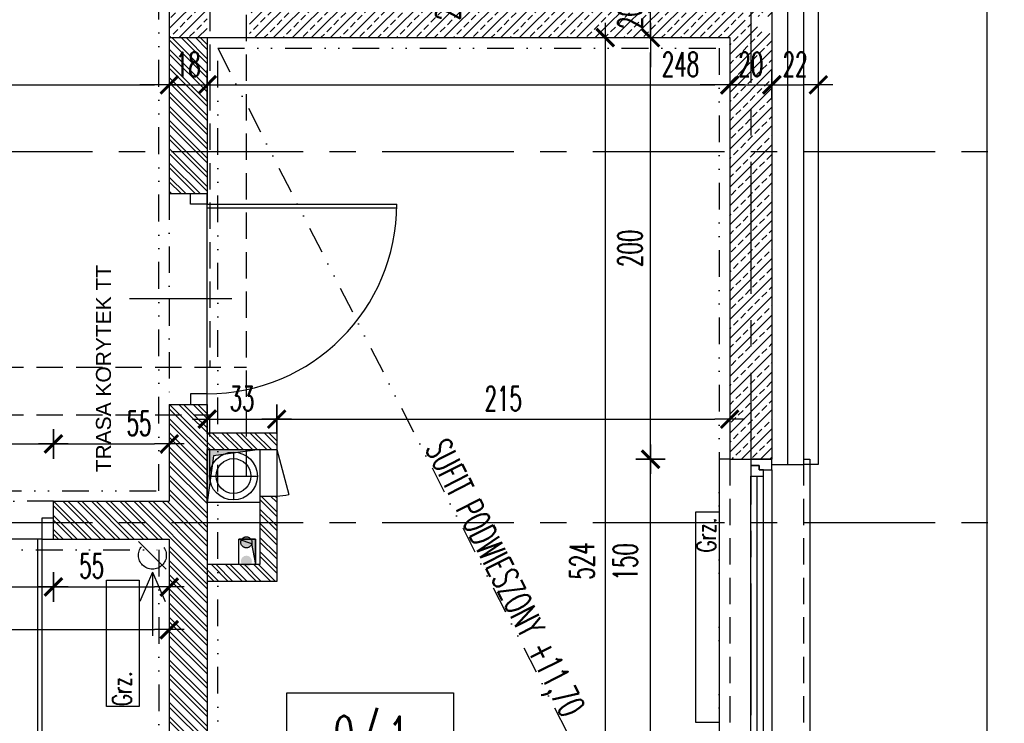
# Model space of a CAD drawing. Extents: x 41755 to 123924, y -112333 to 86187.
# Tile 74 of 256: x 100720 to 101187, y -62706 to -62373. Entities that reach past the tile are written whole.
import ezdxf
from ezdxf.enums import TextEntityAlignment as Align

# ---------------------------------------------------------------- set-up
doc = ezdxf.new("R2010")
doc.units = 0
doc.header["$LTSCALE"] = 50
for name, pattern in [('CENTER', [2, 1.25, -0.25, 0.25, -0.25]), ('DASHDOT', [1, 0.5, -0.25, 0, -0.25]), ('DASHED', [0.75, 0.5, -0.25]), ('DASHED2', [0.375, 0.25, -0.125]), ('DIVIDE', [31.75, 12.7, -6.35, 0, -6.35, 0, -6.35])]:
    doc.linetypes.add(name, pattern=pattern)
doc.layers.get('0').update_dxf_attribs({"color": 101, "linetype": 'CONTINUOUS'})
doc.layers.add('0-pomoc', color=21, linetype='CONTINUOUS', plot=False)
for name, color, linetype in [('Drz---drzwi', 5, 'CONTINUOUS'), ('Ins-co', 2, 'CONTINUOUS'), ('Ins-tele-opis', 216, 'CONTINUOUS'), ('Ins-went', 141, 'CONTINUOUS'), ('Ins-wod', 4, 'CONTINUOUS'), ('Okn---okna', 5, 'CONTINUOUS'), ('Opis-pom', 6, 'CONTINUOUS'), ('Opis_pom_ramka', 6, 'CONTINUOUS'), ('Os-osie glowne', 1, 'CENTER'), ('Pzt-chodniki', 8, 'CONTINUOUS'), ('Sc-beton', 7, 'CONTINUOUS'), ('Sc-beton-hatch', 86, 'CONTINUOUS'), ('Sc-cegla pustak', 42, 'CONTINUOUS'), ('Sc-cegla pustak-hatch', 8, 'CONTINUOUS'), ('Sc-izolacja term-styropian', 151, 'STYROPIAN-KA'), ('Sc-kamien', 31, 'CONTINUOUS'), ('Sc-nadproza kon', 5, 'DASHED2'), ('Sc-silikat', 61, 'CONTINUOUS'), ('Suf-widok', 8, 'CONTINUOUS'), ('W-otwor-strop', 1, 'CONTINUOUS'), ('Wym-wew', 8, 'CONTINUOUS')]:
    doc.layers.add(name, color=color, linetype=linetype)
doc.styles.add('KA wymiar', font='romans.shx', dxfattribs={"width": 0.6})
doc.styles.add('ROMANS', font='romans', dxfattribs={"width": 0.85})
doc.styles.add('TYTUL2', font='ARIAL.TTF')
doc.linetypes.add('BATTING', pattern='A,0.0001,-0.1,[134,ltypeshp.shx,S=0.1,R=0,X=-0.1,Y=0],-0.2,[134,ltypeshp.shx,S=0.1,R=180,X=0.1,Y=0],-0.1', length=0.4001)
doc.linetypes.add('STYROPIAN-KA', pattern='A,0.0001,-0.1,[135,ltypeshp.shx,S=0.1,R=0,X=-0.1,Y=0],0,[135,ltypeshp.shx,S=0.1,R=180,X=0.1,Y=0],-0.1', length=0.2001)
doc.dimstyles.new('KA wymiar', dxfattribs={"dimscale": 50, "dimtxt": 0.23, "dimasz": 0.14, "dimexe": 0, "dimexo": 0, "dimgap": 0.08, "dimtad": 1, "dimdec": 1, "dimrnd": 0.5, "dimzin": 9, "dimdsep": 46, "dimtxsty": 'KA wymiar', "dimblk1": 'UKOS', "dimblk2": 'UKOS', "dimsah": 1, "dimcen": 0.2, "dimse1": 1, "dimse2": 1, "dimclrd": 256, "dimclre": 256, "dimclrt": 2, "dimadec": 0, "dimazin": 0, "dimtfac": 1, "dimtdec": 1, "dimtix": 1, "dimtmove": 2, "dimatfit": 3, "dimldrblk": 'DOT', "dimfxl": 0, "dimtolj": 1, "dimtzin": 9, "dimarcsym": 0})
pattern_1 = [(135, (48983.4185, 565.478), (-3.36759605, -3.36759605), []), (135, (48983.4185, 567.723), (-3.36759605, -3.36759605), [])]

# ---------------------------------------------------------------- blocks, each defined once
blk = doc.blocks.new('_SDHGG')
at = {"ltscale": 7}
for p, q in [((13, -75), (-44, -75)), ((0, -142.5), (100, -142.5)), ((0, -144.5), (100, -144.5))]:
    blk.add_line(p, q, dxfattribs=at)
for points in [[(-10, -5.5), (-10, 0), (0, 0), (0, -5.5)], [(-10, -150), (-10, -144.5), (0, -144.5), (0, -150)]]:
    blk.add_lwpolyline(points, close=True, dxfattribs=at)
for points in [[(0, -144.5), (0, -5.5)], [(39, -5.5), (0, -5.5)]]:
    blk.add_lwpolyline(points, dxfattribs=at)
blk.add_arc((0, -5.5), 39, 270, 0)
blk.add_arc((1, -143.5), 99.01, 0.5787, 90.5787, dxfattribs=at)
blk = doc.blocks.new('_0630_DRZWI_90')
at = {"ltscale": 7}
for p, q in [((5, 8), (5, 98)), ((6.8, 8), (6.8, 97.98))]:
    blk.add_line(p, q, dxfattribs=at)
at = {"ltscale": 25}
for p, q in [((50, 19.7), (50, -28.9)), ((5, 8), (0, 8)), ((0, 8), (5, 8)), ((0, 0), (0, 8)), ((95, 8), (5, 8)), ((5, 8), (5, 0)), ((95, 8), (95, 0)), ((100, 8), (95, 8)), ((100, 0), (100, 8)), ((5, 0), (0, 0)), ((5, 0), (0, 0)), ((95, 0), (100, 0)), ((95, 0), (100, 0))]:
    blk.add_line(p, q, dxfattribs=at)
at = {"ltscale": 7}
blk.add_arc((5, 8), 90, 0, 90, dxfattribs=at)
blk = doc.blocks.new('_FKHJK')
for p, q in [((-10, 0), (-15, 0)), ((-15, 0), (-15, -150)), ((25, 0), (28, 0)), ((28, 0), (28, -150)), ((0, -142), (0, -8)), ((3, -142), (3, -8)), ((6, -142), (6, -8)), ((10, -5), (10, -145)), ((-15, -150), (-10, -150)), ((28, -150), (25, -150))]:
    blk.add_line(p, q)
at = {"linetype": 'DASHED2'}
for p, q in [((-10, 0), (-10, -150)), ((25, 0), (25, -150))]:
    blk.add_line(p, q, dxfattribs=at)
for points in [[(10, -5), (10, 0), (0, 0), (0, -3), (4, -3), (4, -5)], [(6, -8), (6, -5), (4, -5), (4, -3), (0, -3), (0, -5), (0, -8)], [(6, -142), (6, -145), (4, -145), (4, -147), (0, -147), (0, -145), (0, -142)], [(10, -145), (10, -150), (0, -150), (0, -147), (4, -147), (4, -145)]]:
    blk.add_lwpolyline(points, close=True)
blk = doc.blocks.new('_STRZAŁKA_WENT')
for q in [(-6.02, -14.01), (0, -30.24), (6.02, -14.01)]:
    blk.add_line((0, 0), q)
blk = doc.blocks.new('_kdjkgjksjhgkfhh')
for p, q in [((0, 11.25), (0, -11.25)), ((-11.25, 0), (11.25, 0))]:
    blk.add_line(p, q)
for radius in [11.34, 8.25]:
    blk.add_circle((0, 0), radius)
blk = doc.blocks.new('UKOS')
at = {"color": 1}
blk.add_line((0, 1), (0, -1), dxfattribs=at)
at = {"color": 8}
blk.add_line((1, 0), (-1, 0), dxfattribs=at)
at = {"color": 1, "const_width": 0.2}
blk.add_lwpolyline([(0.599, 0.599), (-0.599, -0.599)], dxfattribs=at)
blk = doc.blocks.new('*D2461')
at = {"layer": 'Wym-wew', "lineweight": -2}
blk.add_line((100564.97, -62403.45), (100783.97, -62403.45), dxfattribs=at)
at = {"layer": 'Wym-wew', "lineweight": -2, "xscale": 7.000000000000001, "yscale": 7.000000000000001, "zscale": 7.000000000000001, "rotation": 180}
blk.add_blockref('UKOS', (100557.97, -62403.45), dxfattribs=at)
at = {"layer": 'Wym-wew', "lineweight": -2, "xscale": 7.000000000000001, "yscale": 7.000000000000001, "zscale": 7.000000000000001}
blk.add_blockref('UKOS', (100790.97, -62403.45), dxfattribs=at)
at = {"layer": 'Wym-wew', "color": 2, "insert": (100674.47, -62393.7), "char_height": 11.5, "attachment_point": 5, "style": 'KA wymiar'}
blk.add_mtext('\\A1;233', dxfattribs=at)
blk = doc.blocks.new('_Dot')
at = {"layer": '0-pomoc', "color": 0, "lineweight": -2}
blk.add_line((-0.5, 0), (-1, 0), dxfattribs=at)
at = {"layer": '0-pomoc', "color": 0, "const_width": 0.5}
blk.add_lwpolyline([(-0.25, 0, 1), (0.25, 0, 1)], format="xyb", close=True, dxfattribs=at)
blk = doc.blocks.new('*D2462')
at = {"layer": 'Wym-wew', "lineweight": -2}
for p, q in [((100783.97, -62403.45), (100776.97, -62403.45)), ((100790.97, -62403.45), (100808.97, -62403.45)), ((100815.97, -62403.45), (100822.97, -62403.45))]:
    blk.add_line(p, q, dxfattribs=at)
at = {"layer": 'Wym-wew', "lineweight": -2, "xscale": 7.000000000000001, "yscale": 7.000000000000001, "zscale": 7.000000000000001}
blk.add_blockref('UKOS', (100790.97, -62403.45), dxfattribs=at)
at = {"layer": 'Wym-wew', "lineweight": -2, "xscale": 7.000000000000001, "yscale": 7.000000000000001, "zscale": 7.000000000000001, "rotation": 180}
blk.add_blockref('UKOS', (100808.97, -62403.45), dxfattribs=at)
at = {"layer": 'Wym-wew', "color": 2, "insert": (100799.97, -62393.7), "char_height": 11.5, "attachment_point": 5, "style": 'KA wymiar'}
blk.add_mtext('\\A1;18', dxfattribs=at)
blk = doc.blocks.new('*D2463')
at = {"layer": 'Wym-wew', "lineweight": -2}
blk.add_line((100815.97, -62403.45), (101049.97, -62403.45), dxfattribs=at)
at = {"layer": 'Wym-wew', "lineweight": -2, "xscale": 7.000000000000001, "yscale": 7.000000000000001, "zscale": 7.000000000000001, "rotation": 180}
blk.add_blockref('UKOS', (100808.97, -62403.45), dxfattribs=at)
at = {"layer": 'Wym-wew', "lineweight": -2, "xscale": 7.000000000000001, "yscale": 7.000000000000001, "zscale": 7.000000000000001}
blk.add_blockref('UKOS', (101056.97, -62403.45), dxfattribs=at)
at = {"layer": 'Wym-wew', "color": 2, "insert": (101033.59, -62393.7), "char_height": 11.5, "attachment_point": 5, "style": 'KA wymiar'}
blk.add_mtext('\\A1;248', dxfattribs=at)
blk = doc.blocks.new('*D2464')
at = {"layer": 'Wym-wew', "lineweight": -2}
for p, q in [((101049.97, -62403.45), (101042.97, -62403.45)), ((101056.97, -62403.45), (101076.97, -62403.45)), ((101083.97, -62403.45), (101090.97, -62403.45))]:
    blk.add_line(p, q, dxfattribs=at)
at = {"layer": 'Wym-wew', "lineweight": -2, "xscale": 7.000000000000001, "yscale": 7.000000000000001, "zscale": 7.000000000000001}
blk.add_blockref('UKOS', (101056.97, -62403.45), dxfattribs=at)
at = {"layer": 'Wym-wew', "lineweight": -2, "xscale": 7.000000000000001, "yscale": 7.000000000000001, "zscale": 7.000000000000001, "rotation": 180}
blk.add_blockref('UKOS', (101076.97, -62403.45), dxfattribs=at)
at = {"layer": 'Wym-wew', "color": 2, "insert": (101066.97, -62393.7), "char_height": 11.5, "attachment_point": 5, "style": 'KA wymiar'}
blk.add_mtext('\\A1;20', dxfattribs=at)
blk = doc.blocks.new('*D2465')
at = {"layer": 'Wym-wew', "lineweight": -2}
blk.add_line((101083.97, -62403.45), (101091.97, -62403.45), dxfattribs=at)
at = {"layer": 'Wym-wew', "lineweight": -2, "xscale": 7.000000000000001, "yscale": 7.000000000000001, "zscale": 7.000000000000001, "rotation": 180}
blk.add_blockref('UKOS', (101076.97, -62403.45), dxfattribs=at)
at = {"layer": 'Wym-wew', "lineweight": -2, "xscale": 7.000000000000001, "yscale": 7.000000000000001, "zscale": 7.000000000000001}
blk.add_blockref('UKOS', (101098.97, -62403.45), dxfattribs=at)
at = {"layer": 'Wym-wew', "color": 2, "insert": (101087.97, -62393.7), "char_height": 11.5, "attachment_point": 5, "style": 'KA wymiar'}
blk.add_mtext('\\A1;22', dxfattribs=at)
blk = doc.blocks.new('*D2503')
at = {"layer": 'Wym-wew', "lineweight": -2}
blk.add_line((100537.97, -62661.91), (100783.97, -62661.91), dxfattribs=at)
at = {"layer": 'Wym-wew', "lineweight": -2, "xscale": 7.000000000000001, "yscale": 7.000000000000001, "zscale": 7.000000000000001, "rotation": 180}
blk.add_blockref('UKOS', (100530.97, -62661.91), dxfattribs=at)
at = {"layer": 'Wym-wew', "lineweight": -2, "xscale": 7.000000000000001, "yscale": 7.000000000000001, "zscale": 7.000000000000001}
blk.add_blockref('UKOS', (100790.97, -62661.91), dxfattribs=at)
at = {"layer": 'Wym-wew', "color": 2, "insert": (100702.91, -62652.16), "char_height": 11.5, "attachment_point": 5, "style": 'KA wymiar'}
blk.add_mtext('\\A1;260', dxfattribs=at)
blk = doc.blocks.new('*D2508')
at = {"layer": 'Wym-wew', "lineweight": -2}
blk.add_line((101019.37, -62724.03), (101019.37, -62588.03), dxfattribs=at)
at = {"layer": 'Wym-wew', "lineweight": -2, "xscale": 7.000000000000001, "yscale": 7.000000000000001, "zscale": 7.000000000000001}
for p, rotation in [((101019.37, -62581.03), 90), ((101019.37, -62731.03), 270)]:
    blk.add_blockref('UKOS', p, dxfattribs=dict(at, rotation=rotation))
at = {"layer": 'Wym-wew', "color": 2, "insert": (101007.41, -62629.74), "char_height": 11.5, "attachment_point": 5, "rotation": 90, "style": 'KA wymiar'}
blk.add_mtext('\\A1;150', dxfattribs=at)
blk = doc.blocks.new('*D2509')
at = {"layer": 'Wym-wew', "lineweight": -2}
blk.add_line((101019.37, -62574.03), (101019.37, -62388.03), dxfattribs=at)
at = {"layer": 'Wym-wew', "lineweight": -2, "xscale": 7.000000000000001, "yscale": 7.000000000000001, "zscale": 7.000000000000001}
for p, rotation in [((101019.37, -62381.03), 90), ((101019.37, -62581.03), 270)]:
    blk.add_blockref('UKOS', p, dxfattribs=dict(at, rotation=rotation))
at = {"layer": 'Wym-wew', "color": 2, "insert": (101009.62, -62481.03), "char_height": 11.5, "attachment_point": 5, "rotation": 90, "style": 'KA wymiar'}
blk.add_mtext('\\A1;200', dxfattribs=at)
blk = doc.blocks.new('*D2510')
at = {"layer": 'Wym-wew', "lineweight": -2}
for p, q in [((101019.37, -62354.03), (101019.37, -62347.03)), ((101019.37, -62381.03), (101019.37, -62361.03)), ((101019.37, -62388.03), (101019.37, -62395.03))]:
    blk.add_line(p, q, dxfattribs=at)
at = {"layer": 'Wym-wew', "lineweight": -2, "xscale": 7.000000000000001, "yscale": 7.000000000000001, "zscale": 7.000000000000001}
for p, rotation in [((101019.37, -62361.03), 270), ((101019.37, -62381.03), 90)]:
    blk.add_blockref('UKOS', p, dxfattribs=dict(at, rotation=rotation))
at = {"layer": 'Wym-wew', "color": 2, "insert": (101009.62, -62371.03), "char_height": 11.5, "attachment_point": 5, "rotation": 90, "style": 'KA wymiar'}
blk.add_mtext('\\A1;20', dxfattribs=at)
blk = doc.blocks.new('*D2522')
at = {"layer": 'Wym-wew', "lineweight": -2}
blk.add_line((100997.92, -62388.03), (100997.92, -62898.03), dxfattribs=at)
at = {"layer": 'Wym-wew', "lineweight": -2, "xscale": 7.000000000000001, "yscale": 7.000000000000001, "zscale": 7.000000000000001}
for p, rotation in [((100997.92, -62381.03), 90), ((100997.92, -62905.03), 270)]:
    blk.add_blockref('UKOS', p, dxfattribs=dict(at, rotation=rotation))
at = {"layer": 'Wym-wew', "color": 2, "insert": (100986.88, -62629.35), "char_height": 11.5, "attachment_point": 5, "rotation": 90, "style": 'KA wymiar'}
blk.add_mtext('\\A1;524', dxfattribs=at)
blk = doc.blocks.new('*D2526')
at = {"layer": 'Wym-wew', "lineweight": -2}
blk.add_line((100815.97, -62562.03), (100834.97, -62562.03), dxfattribs=at)
at = {"layer": 'Wym-wew', "lineweight": -2, "xscale": 7.000000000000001, "yscale": 7.000000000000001, "zscale": 7.000000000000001, "rotation": 180}
blk.add_blockref('UKOS', (100808.97, -62562.03), dxfattribs=at)
at = {"layer": 'Wym-wew', "lineweight": -2, "xscale": 7.000000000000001, "yscale": 7.000000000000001, "zscale": 7.000000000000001}
blk.add_blockref('UKOS', (100841.97, -62562.03), dxfattribs=at)
at = {"layer": 'Wym-wew', "color": 2, "insert": (100825.47, -62552.28), "char_height": 11.5, "attachment_point": 5, "style": 'KA wymiar'}
blk.add_mtext('\\A1;33', dxfattribs=at)
blk = doc.blocks.new('*D2527')
at = {"layer": 'Wym-wew', "lineweight": -2}
blk.add_line((100848.97, -62562.03), (101049.97, -62562.03), dxfattribs=at)
at = {"layer": 'Wym-wew', "lineweight": -2, "xscale": 7.000000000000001, "yscale": 7.000000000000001, "zscale": 7.000000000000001, "rotation": 180}
blk.add_blockref('UKOS', (100841.97, -62562.03), dxfattribs=at)
at = {"layer": 'Wym-wew', "lineweight": -2, "xscale": 7.000000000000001, "yscale": 7.000000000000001, "zscale": 7.000000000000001}
blk.add_blockref('UKOS', (101056.97, -62562.03), dxfattribs=at)
at = {"layer": 'Wym-wew', "color": 2, "insert": (100949.47, -62552.28), "char_height": 11.5, "attachment_point": 5, "style": 'KA wymiar'}
blk.add_mtext('\\A1;215', dxfattribs=at)
blk = doc.blocks.new('*D2529')
at = {"layer": 'Wym-wew', "lineweight": -2}
blk.add_line((100592.97, -62641.67), (100728.97, -62641.67), dxfattribs=at)
at = {"layer": 'Wym-wew', "lineweight": -2, "xscale": 7.000000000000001, "yscale": 7.000000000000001, "zscale": 7.000000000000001, "rotation": 180}
blk.add_blockref('UKOS', (100585.97, -62641.67), dxfattribs=at)
at = {"layer": 'Wym-wew', "lineweight": -2, "xscale": 7.000000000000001, "yscale": 7.000000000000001, "zscale": 7.000000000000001}
blk.add_blockref('UKOS', (100735.97, -62641.67), dxfattribs=at)
at = {"layer": 'Wym-wew', "color": 2, "insert": (100700.81, -62631.92), "char_height": 11.5, "attachment_point": 5, "style": 'KA wymiar'}
blk.add_mtext('\\A1;150', dxfattribs=at)
blk = doc.blocks.new('*D2530')
at = {"layer": 'Wym-wew', "lineweight": -2}
blk.add_line((100742.97, -62641.67), (100783.97, -62641.67), dxfattribs=at)
at = {"layer": 'Wym-wew', "lineweight": -2, "xscale": 7.000000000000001, "yscale": 7.000000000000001, "zscale": 7.000000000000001, "rotation": 180}
blk.add_blockref('UKOS', (100735.97, -62641.67), dxfattribs=at)
at = {"layer": 'Wym-wew', "lineweight": -2, "xscale": 7.000000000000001, "yscale": 7.000000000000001, "zscale": 7.000000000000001}
blk.add_blockref('UKOS', (100790.97, -62641.67), dxfattribs=at)
at = {"layer": 'Wym-wew', "color": 2, "insert": (100754.13, -62631.68), "char_height": 11.5, "attachment_point": 5, "style": 'KA wymiar'}
blk.add_mtext('\\A1;55', dxfattribs=at)
blk = doc.blocks.new('*D2576')
at = {"layer": 'Wym-wew', "lineweight": -2}
blk.add_line((100932.97, -62340.03), (100932.97, -62354.03), dxfattribs=at)
at = {"layer": 'Wym-wew', "lineweight": -2, "xscale": 7.000000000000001, "yscale": 7.000000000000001, "zscale": 7.000000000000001}
for p, rotation in [((100932.97, -62333.03), 90), ((100932.97, -62361.03), 270)]:
    blk.add_blockref('UKOS', p, dxfattribs=dict(at, rotation=rotation))
at = {"layer": 'Wym-wew', "color": 2, "insert": (100923.22, -62366.92), "char_height": 11.5, "attachment_point": 5, "rotation": 90, "style": 'KA wymiar'}
blk.add_mtext('\\A1;28', dxfattribs=at)
blk = doc.blocks.new('_opis_pom_metka')
at = {"layer": 'Opis_pom_ramka'}
blk.add_lwpolyline([(-33.13, 0), (32.87, 0), (32.87, -36), (-33.13, -36)], close=True, dxfattribs=at)
at = {"style": 'KA wymiar', "width": 0.6}
blk.add_attdef('KO/', text='', height=16.8, dxfattribs=at).set_placement((3.45, -25.87), align=Align.RIGHT)
blk.add_attdef('NR', (3.8, -26.16), '', height=16.8, dxfattribs=at)
blk = doc.blocks.new('*D2781')
at = {"layer": 'Wym-wew', "lineweight": -2}
blk.add_line((100592.97, -62573.81), (100728.97, -62573.81), dxfattribs=at)
at = {"layer": 'Wym-wew', "lineweight": -2, "xscale": 7.000000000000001, "yscale": 7.000000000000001, "zscale": 7.000000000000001, "rotation": 180}
blk.add_blockref('UKOS', (100585.97, -62573.81), dxfattribs=at)
at = {"layer": 'Wym-wew', "lineweight": -2, "xscale": 7.000000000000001, "yscale": 7.000000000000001, "zscale": 7.000000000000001}
blk.add_blockref('UKOS', (100735.97, -62573.81), dxfattribs=at)
at = {"layer": 'Wym-wew', "color": 2, "insert": (100637.03, -62564.06), "char_height": 11.5, "attachment_point": 5, "style": 'KA wymiar'}
blk.add_mtext('\\A1;150', dxfattribs=at)
blk = doc.blocks.new('*D2782')
at = {"layer": 'Wym-wew', "lineweight": -2}
blk.add_line((100742.97, -62573.81), (100783.97, -62573.81), dxfattribs=at)
at = {"layer": 'Wym-wew', "lineweight": -2, "xscale": 7.000000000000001, "yscale": 7.000000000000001, "zscale": 7.000000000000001, "rotation": 180}
blk.add_blockref('UKOS', (100735.97, -62573.81), dxfattribs=at)
at = {"layer": 'Wym-wew', "lineweight": -2, "xscale": 7.000000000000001, "yscale": 7.000000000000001, "zscale": 7.000000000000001}
blk.add_blockref('UKOS', (100790.97, -62573.81), dxfattribs=at)
at = {"layer": 'Wym-wew', "color": 2, "insert": (100776.59, -62564.06), "char_height": 11.5, "attachment_point": 5, "style": 'KA wymiar'}
blk.add_mtext('\\A1;55', dxfattribs=at)

msp = doc.modelspace()

# ---------------------------------------------------------------- hatches: boundary and pattern name
at = {"layer": 'Ins-went', "linetype": 'DASHED'}
h = msp.add_hatch(color=256, dxfattribs=at)
h.paths.add_polyline_path([(100824.952, -62629.434, 1), (100830.203, -62629.434, 1)])
h.paths.add_polyline_path([(100830.203, -62620.507, 1), (100824.952, -62620.507, 1)])
at = {"layer": 'Sc-beton-hatch'}
h = msp.add_hatch(dxfattribs=at)
h.set_pattern_fill('ANSI33', color=256, style=0)
h.set_pattern_definition([(45, (48983.4185, 565.478), (-4.49012806, 4.49012806), []), (45, (48987.9087, 565.478), (-4.49012806, 4.49012806), [3.175, -1.5875])])
h.paths.add_polyline_path([(101066.966, -62435.031), (101056.966, -62435.031), (101056.966, -62581.031), (101066.966, -62581.031)])
h.paths.add_polyline_path([(101076.966, -62435.031), (101066.966, -62435.031), (101066.966, -62581.031), (101076.966, -62581.031)])
h.paths.add_polyline_path([(101076.966, -62379.594), (101066.966, -62374.17), (101066.966, -62435.031), (101076.966, -62435.031)])
h.paths.add_polyline_path([(101066.966, -62374.17), (101061.178, -62371.031), (100989.706, -62371.031), (100990.313, -62381.031), (101056.966, -62381.031), (101056.966, -62435.031), (101066.966, -62435.031)])
h.paths.add_polyline_path([(101076.966, -62347.379), (101066.966, -62347.548), (101066.966, -62371.031), (101076.966, -62371.031)])
h.paths.add_polyline_path([(101066.966, -62347.548), (101056.966, -62347.717), (101056.966, -62357.886), (101056.966, -62361.031), (101042.741, -62361.031), (101061.178, -62371.031), (101066.966, -62371.031)])
h.paths.add_polyline_path([(101042.741, -62361.031), (100989.099, -62361.031), (100989.706, -62371.031), (101061.178, -62371.031)])
h.paths.add_polyline_path([(100989.099, -62361.031), (100976.966, -62361.031), (100977.885, -62371.031), (100989.706, -62371.031)])
h.paths.add_polyline_path([(100989.706, -62371.031), (100977.885, -62371.031), (100978.803, -62381.031), (100990.313, -62381.031)])
h.paths.add_polyline_path([(100976.966, -62361.031), (100969.204, -62361.031), (100970.452, -62371.031), (100977.885, -62371.031)])
h.paths.add_polyline_path([(100977.885, -62371.031), (100970.452, -62371.031), (100971.7, -62381.031), (100978.803, -62381.031)])
h.paths.add_polyline_path([(100970.452, -62371.031), (100927.624, -62371.031), (100922.558, -62381.031), (100971.7, -62381.031)])
h.paths.add_polyline_path([(100969.204, -62361.031), (100956.966, -62361.031), (100932.691, -62361.031), (100927.624, -62371.031), (100970.452, -62371.031)])
h.paths.add_polyline_path([(100932.691, -62361.031), (100905.432, -62361.031), (100905.138, -62371.031), (100927.624, -62371.031)])
h.paths.add_polyline_path([(100927.624, -62371.031), (100905.138, -62371.031), (100904.844, -62381.031), (100922.558, -62381.031)])
h.paths.add_polyline_path([(100905.138, -62371.031), (100828.966, -62371.031), (100828.966, -62381.031), (100904.844, -62381.031)])
h.paths.add_polyline_path([(100905.432, -62361.031), (100828.966, -62361.031), (100828.966, -62371.031), (100905.138, -62371.031)])
h.paths.add_polyline_path([(100808.966, -62371.031), (100790.966, -62371.031), (100790.966, -62381.031), (100808.966, -62381.031)])
h.paths.add_polyline_path([(100808.966, -62361.031), (100790.966, -62361.031), (100790.966, -62371.031), (100808.966, -62371.031)])
h.paths.add_polyline_path([(101058.505, -62385.075), (101075.427, -62385.075), (101075.427, -62402.325), (101058.505, -62402.325)], flags=9)
h.paths.add_polyline_path([(101000.993, -62379.492), (101000.993, -62362.57), (101018.243, -62362.57), (101018.243, -62379.492)], flags=9)
h.paths.add_polyline_path([(100914.591, -62375.383), (100914.591, -62358.461), (100931.841, -62358.461), (100931.841, -62375.383)], flags=9)
at = {"layer": 'Sc-cegla pustak-hatch'}
h = msp.add_hatch(dxfattribs=at)
h.set_pattern_fill('ANSI32', color=256, scale=0.5, angle=90, style=0)
h.set_pattern_definition(pattern_1)
h.paths.add_polyline_path([(100808.966, -62455.031), (100808.966, -62435.031), (100790.966, -62435.031), (100790.966, -62455.031)])
h.paths.add_polyline_path([(100790.966, -62435.031), (100808.966, -62435.031), (100808.966, -62392.618), (100790.966, -62392.618)])
h.paths.add_polyline_path([(100790.966, -62381.031), (100790.966, -62392.618), (100808.966, -62392.618), (100808.966, -62381.031)])
h.paths.add_polyline_path([(100791.998, -62385.075), (100807.934, -62385.075), (100807.934, -62402.325), (100791.998, -62402.325)], flags=9)
h = msp.add_hatch(dxfattribs=at)
h.set_pattern_fill('ANSI32', color=256, scale=0.5, angle=90, style=0)
h.set_pattern_definition(pattern_1)
h.paths.add_polyline_path([(100585.966, -62611.031), (100585.966, -62609.031), (100585.966, -62601.031), (100530.966, -62601.031), (100530.966, -62611.031)])
h.paths.add_polyline_path([(100585.966, -62619.031), (100585.966, -62611.031), (100530.966, -62611.031), (100530.966, -62619.031)])
h.paths.add_polyline_path([(100808.966, -62559.937), (100808.966, -62555.031), (100800.966, -62555.031), (100790.966, -62555.031), (100790.966, -62559.937)])
h = msp.add_hatch(dxfattribs=at)
h.set_pattern_fill('ANSI32', color=256, scale=0.5, angle=90, style=0)
h.set_pattern_definition(pattern_1)
h.paths.add_polyline_path([(100550.966, -62810.031), (100530.966, -62810.031), (100530.966, -62828.031), (100550.966, -62828.031)])
h.paths.add_polyline_path([(100585.966, -62810.031), (100560.966, -62810.031), (100560.966, -62828.031), (100585.966, -62828.031)])
h.paths.add_polyline_path([(100755.966, -62810.031), (100735.966, -62810.031), (100735.966, -62828.031), (100755.966, -62828.031)])
h.paths.add_polyline_path([(100808.966, -62658.624), (100790.966, -62636.467), (100790.966, -62810.031), (100767.966, -62810.031), (100767.966, -62828.031), (100790.966, -62828.031), (100790.966, -62905.031), (100808.966, -62905.031), (100808.966, -62875.031), (100983.907, -62875.031), (100983.784, -62857.031), (100808.966, -62857.031)])
h.paths.add_polyline_path([(101056.966, -62857.031), (100983.784, -62857.031), (100983.907, -62875.031), (101056.966, -62875.031)])
h.paths.add_polyline_path([(100808.966, -62611.031), (100735.966, -62611.031), (100735.966, -62619.031), (100790.966, -62619.031), (100790.966, -62636.467), (100808.966, -62658.624)])
h.paths.add_polyline_path([(100808.966, -62559.937), (100790.966, -62559.937), (100790.966, -62601.031), (100735.966, -62601.031), (100735.966, -62611.031), (100808.966, -62611.031)])
h.paths.add_polyline_path([(101000.993, -62873.999), (101000.993, -62858.063), (101018.243, -62858.063), (101018.243, -62873.999)], flags=24)
h = msp.add_hatch(dxfattribs=at)
h.set_pattern_fill('ANSI32', color=256, scale=0.5, angle=90, style=0)
h.set_pattern_definition(pattern_1)
h.paths.add_polyline_path([(100808.966, -62576.519), (100810.169, -62576.519), (100810.169, -62568.519), (100808.966, -62568.519)])
h.paths.add_polyline_path([(100813.966, -62576.519), (100827.669, -62576.519), (100827.669, -62568.519), (100813.966, -62568.519)])
h.paths.add_polyline_path([(100810.169, -62576.519), (100813.966, -62576.519), (100813.966, -62568.519), (100810.169, -62568.519)])
h.paths.add_polyline_path([(100841.966, -62576.519), (100841.966, -62568.519), (100827.669, -62568.519), (100827.669, -62576.519)])
h.paths.add_polyline_path([(100841.966, -62598.519), (100833.966, -62598.519), (100833.966, -62611.031), (100841.966, -62611.031)])
h.paths.add_polyline_path([(100841.966, -62611.031), (100833.966, -62611.031), (100833.966, -62631.031), (100823.934, -62631.031), (100823.876, -62639.031), (100841.966, -62639.031)])
h.paths.add_polyline_path([(100823.934, -62631.031), (100813.966, -62631.031), (100813.966, -62639.031), (100823.876, -62639.031)])
h.paths.add_polyline_path([(100813.966, -62631.031), (100808.966, -62631.031), (100808.966, -62639.031), (100813.966, -62639.031)])
at = {"layer": 'W-otwor-strop'}
for points in [[(100833.966, -62576.519), (100811.966, -62579.519), (100808.966, -62601.519), (100808.966, -62576.519)], [(100831.966, -62631.031), (100831.966, -62619.031), (100823.966, -62619.031), (100829.966, -62621.031)]]:
    msp.add_hatch(color=256, dxfattribs=at).paths.add_polyline_path(points)

# ---------------------------------------------------------------- linework, layer by layer
at = {"layer": 'Drz---drzwi'}
msp.add_lwpolyline([(100841.966, -62576.519), (100847.75, -62597.745)], dxfattribs=at)
msp.add_arc((100841.966, -62576.519), 22, 270, 285.24309, dxfattribs=at)
at = {"layer": 'Ins-co'}
for points in [[(101040.9, -62606.031), (101051.9, -62606.031), (101051.9, -62706.031), (101040.9, -62706.031)], [(100761.159, -62638.436), (100776.659, -62638.436), (100776.659, -62698.436), (100761.159, -62698.436)]]:
    msp.add_lwpolyline(points, close=True, dxfattribs=at)
at = {"layer": 'Ins-went', "linetype": 'DASHED'}
msp.add_line((100789.554, -62633.207), (100776.378, -62620.031), dxfattribs=at)
for centre, radius in [((100782.966, -62626.619), 6.588), ((100827.577, -62620.507), 2.626)]:
    msp.add_circle(centre, radius, dxfattribs=at)
at = {"layer": 'Ins-wod', "linetype": 'DASHED2'}
for points in [[(100827.669, -62589.031), (100827.669, -61862.031)], [(100810.169, -61878.031), (100810.169, -62537.343)], [(100502.966, -62537.343), (100827.669, -62537.343)], [(100502.966, -62559.937), (100810.169, -62559.937)], [(100810.169, -62589.031), (100810.169, -62559.937)]]:
    msp.add_lwpolyline(points, dxfattribs=at)
at = {"layer": 'Os-osie glowne'}
for points in [[(101066.966, -61540.031), (101066.966, -63102.922)], [(99691.966, -62435.031), (102917.643, -62435.031)], [(99691.966, -62611.031), (102917.643, -62611.031)]]:
    msp.add_lwpolyline(points, dxfattribs=at)
at = {"layer": 'Pzt-chodniki'}
msp.add_line((101178.966, -61825.031), (101178.966, -62905.027), dxfattribs=at)
at = {"layer": 'Sc-beton'}
msp.add_line((101076.966, -62099.031), (101076.966, -62581.031), dxfattribs=at)
for points in [[(100790.966, -62361.031), (100790.966, -62381.031)], [(100790.966, -62381.031), (101056.966, -62381.031)], [(101056.966, -62381.031), (101056.966, -62581.031)], [(101056.966, -62581.031), (101076.966, -62581.031)]]:
    msp.add_lwpolyline(points, dxfattribs=at)
at = {"layer": 'Sc-cegla pustak'}
for points in [[(100790.966, -62381.031), (100790.966, -62455.031)], [(100808.966, -62381.031), (100808.966, -62455.031)], [(100790.966, -62455.031), (100808.966, -62455.031)], [(100790.966, -62555.031), (100790.966, -62601.031)], [(100790.966, -62555.031), (100808.966, -62555.031)], [(100808.966, -62555.031), (100808.966, -62857.031)], [(100735.966, -62619.031), (100735.966, -62601.031)], [(100735.966, -62601.031), (100790.966, -62601.031)], [(100735.966, -62619.031), (100790.966, -62619.031)], [(100790.966, -62619.031), (100790.966, -62810.031)]]:
    msp.add_lwpolyline(points, dxfattribs=at)
at = {"layer": 'Sc-izolacja term-styropian', "linetype": 'BATTING', "ltscale": 0.35}
msp.add_line((101084.466, -62096.531), (101084.466, -62583.531), dxfattribs=at)
at = {"layer": 'Sc-izolacja term-styropian', "linetype": 'ByBlock'}
msp.add_line((101091.966, -62096.531), (101091.966, -62583.531), dxfattribs=at)
msp.add_lwpolyline([(101076.966, -62583.531), (101091.966, -62583.531)], dxfattribs=at)
at = {"layer": 'Sc-kamien'}
msp.add_lwpolyline([(101091.966, -62096.531), (101098.966, -62096.531), (101098.966, -62583.531), (101091.966, -62583.531)], dxfattribs=at)
at = {"layer": 'Sc-nadproza kon', "linetype": 'DASHDOT', "ltscale": 0.5}
for points in [[(100790.966, -62455.031), (100790.966, -62555.031)], [(100735.966, -62601.031), (100585.966, -62601.031)]]:
    msp.add_lwpolyline(points, dxfattribs=at)
at = {"layer": 'Sc-silikat'}
for p, q in [((100808.966, -62568.519), (100841.966, -62568.519)), ((100841.966, -62568.519), (100841.966, -62639.031)), ((100808.966, -62576.519), (100841.966, -62576.519)), ((100833.966, -62576.519), (100833.966, -62631.031)), ((100833.966, -62631.031), (100808.966, -62631.031)), ((100841.966, -62639.031), (100808.966, -62639.031))]:
    msp.add_line(p, q, dxfattribs=at)
msp.add_lwpolyline([(100833.966, -62598.519), (100841.966, -62598.519)], dxfattribs=at)
at = {"layer": 'Suf-widok', "linetype": 'DIVIDE', "ltscale": 0.02}
for points in [[(100535.966, -61780.031), (100535.966, -62135.031), (100562.966, -62135.031), (100562.966, -62255.031), (100266.966, -62255.031), (100266.966, -62450.031), (100196.966, -62450.031), (100196.966, -62596.031), (100785.966, -62596.031), (100785.966, -61780.031)], [(100813.966, -62386.031), (101051.966, -62386.031), (101051.966, -62852.031), (100813.966, -62852.031)], [(100535.966, -62624.031), (100785.966, -62624.031), (100785.966, -62805.031), (100535.966, -62805.031)]]:
    msp.add_lwpolyline(points, close=True, dxfattribs=at)
msp.add_lwpolyline([(100813.966, -62386.031), (101051.966, -62852.031)], dxfattribs=at)
at = {"layer": 'W-otwor-strop'}
for points in [[(100808.966, -62576.519), (100833.966, -62576.519), (100833.966, -62601.519), (100808.966, -62601.519)], [(100833.966, -62576.519), (100811.966, -62579.519), (100808.966, -62601.519), (100808.966, -62576.519)], [(100823.966, -62631.031), (100823.966, -62619.031), (100831.966, -62619.031), (100831.966, -62631.031)], [(100831.966, -62631.031), (100831.966, -62619.031), (100823.966, -62619.031), (100829.966, -62621.031)]]:
    msp.add_lwpolyline(points, close=True, dxfattribs=at)

# ---------------------------------------------------------------- block references
at = {"layer": 'Drz---drzwi', "rotation": 270}
msp.add_blockref('_0630_DRZWI_90', (100800.966, -62455.031), dxfattribs=at)
at = {"layer": 'Drz---drzwi', "xscale": -1, "rotation": 89.99999999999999}
msp.add_blockref('_SDHGG', (100585.966, -62619.031), dxfattribs=at)
at = {"layer": 'Ins-went', "xscale": -1}
msp.add_blockref('_STRZAŁKA_WENT', (100782.966, -62634.619), dxfattribs=at)
at = {"layer": 'Ins-wod'}
msp.add_blockref('_kdjkgjksjhgkfhh', (100821.419, -62589.031), dxfattribs=at)
at = {"layer": 'Okn---okna'}
msp.add_blockref('_FKHJK', (101066.966, -62581.031), dxfattribs=at)
at = {"layer": 'Opis-pom'}
ref = msp.add_blockref('_opis_pom_metka', (100886.467, -62691.922), dxfattribs=dict(at, xscale=1.2, yscale=1.2, zscale=1.2))
ref.add_attrib('KO/', '9/', dxfattribs={"layer": '0', "height": 20.16, "style": 'KA wymiar', "width": 0.6}).set_placement((100890.694, -62722.964), align=Align.RIGHT)
ref.add_attrib('NR', '1', (100894.577, -62723.32), dxfattribs={"layer": '0', "height": 20.16, "style": 'KA wymiar', "width": 0.6})

# ---------------------------------------------------------------- texts
at = {"layer": 'Ins-co', "style": 'ROMANS', "width": 0.7}
for p in [(101050.367, -62625.303, 0), (100772.971, -62698.137, 0)]:
    msp.add_text('Grz.', height=9, rotation=90, dxfattribs=at).set_placement(p)
at = {"layer": 'Ins-tele-opis', "style": 'TYTUL2'}
msp.add_text('TRASA KORYTEK TT', height=7.11961, rotation=90, dxfattribs=at).set_placement((100763.278, -62587.254))
at = {"layer": 'Suf-widok', "linetype": 'DIVIDE', "ltscale": 0.02, "insert": (100923.336, -62570.157), "char_height": 12.5, "width": 1930.60035, "attachment_point": 1, "rotation": 296.95541, "style": 'KA wymiar'}
msp.add_mtext('SUFIT PODWIESZONY +11,70', dxfattribs=at)

# ---------------------------------------------------------------- dimensions: what is measured, and where the dimension line sits
at = {"layer": 'Wym-wew'}
for base, p1, p2, picture, middle in [((100790.966, -62403.45), (100557.966, -62250.031), (100790.966, -62335.031), '*D2461', (100674.466, -62393.7)), ((100808.966, -62403.45), (100790.966, -62335.031), (100808.966, -62381.031), '*D2462', (100799.966, -62393.7)), ((101076.966, -62403.45), (101056.966, -62381.031), (101076.966, -62381.031), '*D2464', (101066.966, -62393.7)), ((101098.966, -62403.45), (101076.966, -62381.031), (101098.966, -62381.031), '*D2465', (101087.966, -62393.7)), ((100841.966, -62562.034), (100808.966, -62568.519), (100841.966, -62568.519), '*D2526', (100825.466, -62552.284)), ((101056.966, -62562.034), (100841.966, -62568.519), (101056.966, -62562.034), '*D2527', (100949.466, -62552.284))]:
    dim = msp.add_linear_dim(base=base, p1=p1, p2=p2, dimstyle='KA wymiar', override={"dimscale": 100, "dimtxt": 0.115, "dimasz": 0.07, "dimgap": 0.04, "dimdec": 2, "dimpost": '\\X', "dimtdec": 2}, dxfattribs=at)
    dim.commit()
    dim.dimension.update_dxf_attribs({"geometry": picture, "text_midpoint": middle})
for base, p1, p2, picture, middle in [((100932.966, -62361.031), (100948.966, -62333.031), (100960.914, -62361.031), '*D2576', (100923.216, -62366.922)), ((100997.923, -62905.031), (101056.966, -62381.031), (101056.966, -62905.031), '*D2522', (100986.877, -62629.352)), ((101019.368, -62581.031), (101056.966, -62731.031), (101056.966, -62581.031), '*D2508', (101007.407, -62629.739))]:
    dim = msp.add_linear_dim(base=base, p1=p1, p2=p2, angle=90, dimstyle='KA wymiar', override={"dimscale": 100, "dimtxt": 0.115, "dimasz": 0.07, "dimgap": 0.04, "dimdec": 2, "dimpost": '\\X', "dimtdec": 2}, dxfattribs=at)
    dim.commit()
    dim.dimension.update_dxf_attribs({"geometry": picture, "text_midpoint": middle, "dimtype": 160})
for base, p1, p2, picture, middle in [((101019.368, -62361.031), (101056.966, -62381.031), (101056.966, -62361.031), '*D2510', (101009.618, -62371.031)), ((101019.368, -62381.031), (101056.966, -62581.031), (101056.966, -62381.031), '*D2509', (101009.618, -62481.031))]:
    dim = msp.add_linear_dim(base=base, p1=p1, p2=p2, angle=90, dimstyle='KA wymiar', override={"dimscale": 100, "dimtxt": 0.115, "dimasz": 0.07, "dimgap": 0.04, "dimdec": 2, "dimpost": '\\X', "dimtdec": 2}, dxfattribs=at)
    dim.commit()
    dim.dimension.update_dxf_attribs({"geometry": picture, "text_midpoint": middle})
for base, p1, p2, picture, middle in [((101056.966, -62403.45), (100808.966, -62381.031), (101056.966, -62381.031), '*D2463', (101033.591, -62393.7)), ((100735.966, -62573.807), (100585.966, -62603.275), (100735.966, -62603.275), '*D2781', (100637.029, -62564.057)), ((100790.966, -62573.807), (100735.966, -62603.275), (100790.966, -62603.275), '*D2782', (100776.592, -62564.057)), ((100735.966, -62641.669), (100585.966, -62619.031), (100735.966, -62619.031), '*D2529', (100700.813, -62631.919)), ((100790.966, -62641.669), (100735.966, -62619.031), (100790.966, -62619.031), '*D2530', (100754.134, -62631.681)), ((100790.966, -62661.908), (100530.966, -62705.747), (100790.966, -62705.747), '*D2503', (100702.907, -62652.158))]:
    dim = msp.add_linear_dim(base=base, p1=p1, p2=p2, dimstyle='KA wymiar', override={"dimscale": 100, "dimtxt": 0.115, "dimasz": 0.07, "dimgap": 0.04, "dimdec": 2, "dimpost": '\\X', "dimtdec": 2}, dxfattribs=at)
    dim.commit()
    dim.dimension.update_dxf_attribs({"geometry": picture, "text_midpoint": middle, "dimtype": 160})

doc.saveas('drawing.dxf')
